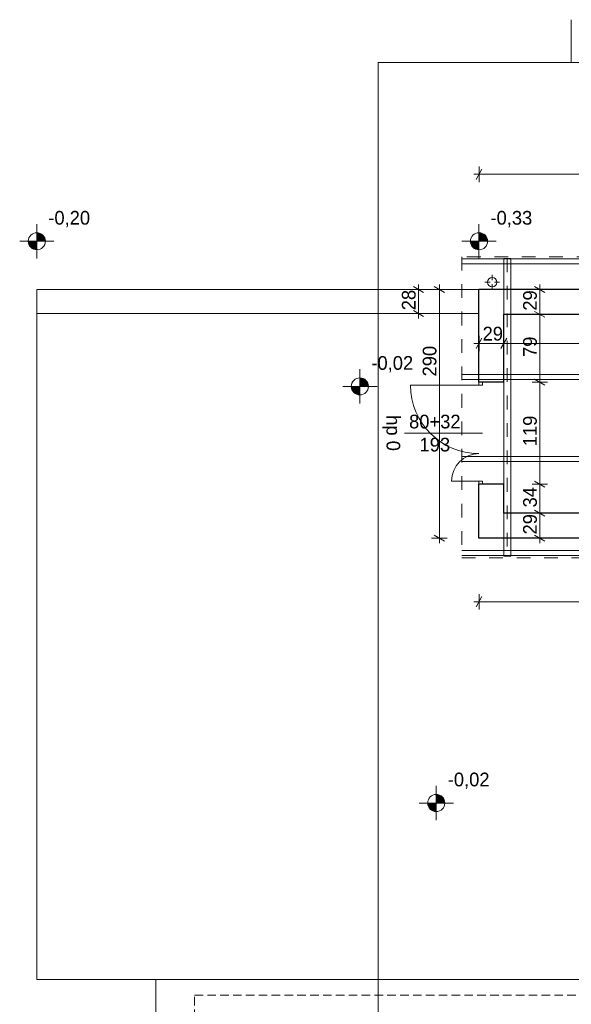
# Model space of a CAD drawing. Extents: x -686885 to -413214, y -23370 to 153194.
# Tile 66 of 145: x -515158 to -508721, y 36710 to 48194. Entities that reach past the tile are written whole.
import ezdxf

# ---------------------------------------------------------------- set-up
doc = ezdxf.new("R2010")
doc.units = 0
doc.header["$MEASUREMENT"] = 0
doc.linetypes.add('Krawędzie ukryte', pattern=[150, 100, -50])
doc.linetypes.add('Przerywana', pattern=[320, 160, -160])
for name, color, linetype, lineweight in [('ARCH TABELA_Nr_Pióra__21', 7, 'Continuous', 9), ('INWENT DACH_Nr_Pióra__21', 7, 'Continuous', 9), ('INWENT KONST. DREWNIANA_Nr_Pióra__21', 7, 'Continuous', 9), ('INWENT RZĘDNE_Nr_Pióra__21', 7, 'Continuous', 9), ('INWENT TEREN_Nr_Pióra__21', 7, 'Continuous', 9), ('INWENT WYMIARY_Nr_Pióra__21', 7, 'Continuous', 9), ('INWENT. DRZWI_Nr_Pióra__5', 7, 'Continuous', 13), ('INWENT. OKNA_Nr_Pióra__21', 7, 'Continuous', 9), ('INWENT. OKNA_Nr_Pióra__5', 7, 'Continuous', 13), ('INWENT.ŚCIANY_Nr_Pióra__1', 7, 'Continuous', 25), ('INWENT.ŚCIANY_Nr_Pióra__21', 7, 'Continuous', 9)]:
    doc.layers.add(name, color=color, linetype=linetype, lineweight=lineweight)
doc.layers.add('INWENT KONST. DREWNIANA_Nr_Pióra__2', color=7, linetype='Continuous', lineweight=13, true_color=0x7f7f7f)
doc.layers.add('INWENT RZĘDNE', color=7, linetype='Continuous')
doc.layers.add('INWENT WYMIARY', color=7, linetype='Continuous')
doc.styles.add('GENERATED_STYLE_1', font='txt')
doc.styles.add('GENERATED_STYLE_2', font='txt')
doc.styles.add('GENERATED_STYLE_6', font='txt')
doc.dimstyles.new('GENERATED_STYLE__1', dxfattribs={"dimtxt": 160.000002, "dimasz": 91.2, "dimexe": 0.18, "dimexo": 0, "dimgap": 0.09, "dimtad": 1, "dimtih": 1, "dimtoh": 1, "dimdec": 0, "dimlfac": 0.1, "dimzin": 0, "dimdsep": 46, "dimtxsty": 'GENERATED_STYLE_1', "dimblk": 'ARROWHEAD_2', "dimblk1": 'ARROWHEAD_2', "dimblk2": 'ARROWHEAD_2', "dimcen": 0.09, "dimclrd": 7, "dimclre": 7, "dimclrt": 7, "dimazin": 0, "dimtfac": 1, "dimtdec": 4, "dimtmove": 0, "dimatfit": 3, "dimfxl": 0, "dimtolj": 1, "dimtzin": 0, "dimarcsym": 0})
doc.dimstyles.new('GENERATED_STYLE__3', dxfattribs={"dimtxt": 160.000002, "dimasz": 91.2, "dimexe": 0.18, "dimexo": 0, "dimgap": 0.09, "dimtad": 1, "dimdec": 0, "dimlfac": 0.1, "dimzin": 0, "dimdsep": 46, "dimtxsty": 'GENERATED_STYLE_1', "dimblk": 'ARROWHEAD_2', "dimblk1": 'ARROWHEAD_2', "dimblk2": 'ARROWHEAD_2', "dimcen": 0.09, "dimclrd": 7, "dimclre": 7, "dimclrt": 7, "dimazin": 0, "dimtfac": 1, "dimtdec": 4, "dimtmove": 0, "dimatfit": 3, "dimfxl": 0, "dimtolj": 1, "dimtzin": 0, "dimarcsym": 0})
doc.dimstyles.new('GENERATED_STYLE__4', dxfattribs={"dimtxt": 160.000002, "dimasz": 91.2, "dimexe": 0.18, "dimexo": 0, "dimgap": 0.09, "dimtad": 1, "dimdec": 0, "dimlfac": 0.1, "dimzin": 0, "dimdsep": 46, "dimtxsty": 'GENERATED_STYLE_1', "dimblk": 'ARROWHEAD_2', "dimblk1": 'ARROWHEAD_2', "dimblk2": 'ARROWHEAD_2', "dimcen": 0.09, "dimclrd": 7, "dimclre": 7, "dimclrt": 7, "dimazin": 0, "dimtfac": 1, "dimtdec": 4, "dimtmove": 2, "dimatfit": 3, "dimfxl": 0, "dimtolj": 1, "dimtzin": 0, "dimarcsym": 0})

# ---------------------------------------------------------------- blocks, each defined once
blk = doc.blocks.new('*D213')
at = {"layer": 'INWENT WYMIARY_Nr_Pióra__21', "linetype": 'Continuous'}
for p, q in [((-509764, 44478), (-509833, 44358)), ((-509798, 44328), (-509798, 44508)), ((-509474, 44478), (-509543, 44358)), ((-509508, 44328), (-509508, 44508)), ((-509857, 44418), (-509798, 44418)), ((-509798, 44418), (-509508, 44418))]:
    blk.add_line(p, q, dxfattribs=at)
at = {"layer": 'INWENT WYMIARY_Nr_Pióra__21', "char_height": 160, "attachment_point": 7, "style": 'GENERATED_STYLE_1'}
for s, insert in [('{29}', (-509756, 44450)), ('{261}', (-508357, 44450))]:
    blk.add_mtext(s, dxfattribs=dict(at, insert=insert))
blk = doc.blocks.new('ARROWHEAD_2')
at = {"color": 0, "linetype": 'Continuous', "lineweight": 0}
for p, q in [((0, 0), (-1, 0)), ((-0.38, -0.66), (0.38, 0.66))]:
    blk.add_line(p, q, dxfattribs=at)
blk = doc.blocks.new('*D214')
at = {"layer": 'INWENT WYMIARY_Nr_Pióra__21', "linetype": 'Continuous'}
for p, q in [((-509474, 44478), (-509543, 44358)), ((-509508, 44328), (-509508, 44508)), ((-506933, 44358), (-506864, 44478)), ((-506898, 44328), (-506898, 44508)), ((-509508, 44418), (-506898, 44418)), ((-506898, 44418), (-506840, 44418))]:
    blk.add_line(p, q, dxfattribs=at)
at = {"layer": 'INWENT WYMIARY_Nr_Pióra__21', "char_height": 160, "attachment_point": 7, "style": 'GENERATED_STYLE_1'}
for s, insert in [('{29}', (-509756, 44450)), ('{261}', (-508357, 44450))]:
    blk.add_mtext(s, dxfattribs=dict(at, insert=insert))
blk = doc.blocks.new('*D218')
at = {"layer": 'INWENT WYMIARY_Nr_Pióra__21', "linetype": 'Continuous'}
for p, q in [((-508999, 42438), (-509179, 42438)), ((-509149, 42472), (-509029, 42403)), ((-509089, 42148), (-509089, 42438)), ((-508999, 42148), (-509179, 42148)), ((-509149, 42182), (-509029, 42113)), ((-509089, 42089), (-509089, 42148))]:
    blk.add_line(p, q, dxfattribs=at)
at = {"layer": 'INWENT WYMIARY_Nr_Pióra__21', "char_height": 160, "attachment_point": 7, "rotation": 90, "style": 'GENERATED_STYLE_1'}
for s, insert in [('{29}', (-509121, 44800)), ('{79}', (-509121, 44260)), ('{119}', (-509121, 43219)), ('{34}', (-509121, 42505)), ('{29}', (-509121, 42190))]:
    blk.add_mtext(s, dxfattribs=dict(at, insert=insert))
blk = doc.blocks.new('*D219')
at = {"layer": 'INWENT WYMIARY_Nr_Pióra__21', "linetype": 'Continuous'}
for p, q in [((-508999, 42778), (-509179, 42778)), ((-509149, 42812), (-509029, 42743)), ((-509089, 42438), (-509089, 42778)), ((-508999, 42438), (-509179, 42438)), ((-509149, 42472), (-509029, 42403))]:
    blk.add_line(p, q, dxfattribs=at)
at = {"layer": 'INWENT WYMIARY_Nr_Pióra__21', "char_height": 160, "attachment_point": 7, "rotation": 90, "style": 'GENERATED_STYLE_1'}
for s, insert in [('{29}', (-509121, 44800)), ('{79}', (-509121, 44260)), ('{119}', (-509121, 43219)), ('{34}', (-509121, 42505)), ('{29}', (-509121, 42190))]:
    blk.add_mtext(s, dxfattribs=dict(at, insert=insert))
blk = doc.blocks.new('*D220')
at = {"layer": 'INWENT WYMIARY_Nr_Pióra__21', "linetype": 'Continuous'}
for p, q in [((-509149, 44002), (-509029, 43933)), ((-508999, 43968), (-509179, 43968)), ((-509089, 42778), (-509089, 43968)), ((-508999, 42778), (-509179, 42778)), ((-509149, 42812), (-509029, 42743))]:
    blk.add_line(p, q, dxfattribs=at)
at = {"layer": 'INWENT WYMIARY_Nr_Pióra__21', "char_height": 160, "attachment_point": 7, "rotation": 90, "style": 'GENERATED_STYLE_1'}
for s, insert in [('{29}', (-509121, 44800)), ('{79}', (-509121, 44260)), ('{119}', (-509121, 43219)), ('{34}', (-509121, 42505)), ('{29}', (-509121, 42190))]:
    blk.add_mtext(s, dxfattribs=dict(at, insert=insert))
blk = doc.blocks.new('*D221')
at = {"layer": 'INWENT WYMIARY_Nr_Pióra__21', "linetype": 'Continuous'}
for p, q in [((-509149, 44792), (-509029, 44723)), ((-508999, 44758), (-509179, 44758)), ((-509089, 43968), (-509089, 44758)), ((-509149, 44002), (-509029, 43933)), ((-508999, 43968), (-509179, 43968))]:
    blk.add_line(p, q, dxfattribs=at)
at = {"layer": 'INWENT WYMIARY_Nr_Pióra__21', "char_height": 160, "attachment_point": 7, "rotation": 90, "style": 'GENERATED_STYLE_1'}
for s, insert in [('{29}', (-509121, 44800)), ('{79}', (-509121, 44260)), ('{119}', (-509121, 43219)), ('{34}', (-509121, 42505)), ('{29}', (-509121, 42190))]:
    blk.add_mtext(s, dxfattribs=dict(at, insert=insert))
blk = doc.blocks.new('*D222')
at = {"layer": 'INWENT WYMIARY_Nr_Pióra__21', "linetype": 'Continuous'}
for p, q in [((-508999, 45048), (-509179, 45048)), ((-509029, 45013), (-509149, 45082)), ((-509089, 45048), (-509089, 45106)), ((-509089, 44758), (-509089, 45048)), ((-509149, 44792), (-509029, 44723)), ((-508999, 44758), (-509179, 44758))]:
    blk.add_line(p, q, dxfattribs=at)
at = {"layer": 'INWENT WYMIARY_Nr_Pióra__21', "char_height": 160, "attachment_point": 7, "rotation": 90, "style": 'GENERATED_STYLE_1'}
for s, insert in [('{29}', (-509121, 44800)), ('{79}', (-509121, 44260)), ('{119}', (-509121, 43219)), ('{34}', (-509121, 42505)), ('{29}', (-509121, 42190))]:
    blk.add_mtext(s, dxfattribs=dict(at, insert=insert))
blk = doc.blocks.new('*D223')
at = {"layer": 'INWENT WYMIARY_Nr_Pióra__21', "linetype": 'Continuous'}
for p, q in [((-510171, 45048), (-510351, 45048)), ((-510201, 45013), (-510321, 45082)), ((-510261, 45048), (-510261, 45106)), ((-510261, 42148), (-510261, 45048)), ((-510171, 42148), (-510351, 42148)), ((-510321, 42182), (-510201, 42113)), ((-510261, 42089), (-510261, 42148))]:
    blk.add_line(p, q, dxfattribs=at)
at = {"layer": 'INWENT WYMIARY_Nr_Pióra__21', "insert": (-510293, 44033), "char_height": 160, "attachment_point": 7, "rotation": 90, "style": 'GENERATED_STYLE_1'}
blk.add_mtext('{290}', dxfattribs=at)
blk = doc.blocks.new('*D224')
at = {"layer": 'INWENT WYMIARY_Nr_Pióra__21', "linetype": 'Continuous'}
for p, q in [((-510414, 45048), (-510594, 45048)), ((-510444, 45013), (-510564, 45082)), ((-510504, 45048), (-510504, 45106)), ((-510504, 44768), (-510504, 45048)), ((-510564, 44802), (-510444, 44733)), ((-510414, 44768), (-510594, 44768)), ((-510504, 44709), (-510504, 44768))]:
    blk.add_line(p, q, dxfattribs=at)
at = {"layer": 'INWENT WYMIARY_Nr_Pióra__21', "insert": (-510536, 44805), "char_height": 160, "attachment_point": 7, "rotation": 90, "style": 'GENERATED_STYLE_1'}
blk.add_mtext('{28}', dxfattribs=at)
blk = doc.blocks.new('*D225')
at = {"layer": 'INWENT WYMIARY_Nr_Pióra__21', "linetype": 'Continuous'}
for p, q in [((-509764, 46451), (-509833, 46331)), ((-509798, 46301), (-509798, 46481)), ((-488849, 46451), (-488918, 46331)), ((-488883, 46301), (-488883, 46481)), ((-509857, 46391), (-509798, 46391)), ((-509798, 46391), (-488883, 46391))]:
    blk.add_line(p, q, dxfattribs=at)
at = {"layer": 'INWENT WYMIARY_Nr_Pióra__21', "char_height": 160, "attachment_point": 7, "style": 'GENERATED_STYLE_1'}
for s, insert in [('{2\xa0092}', (-499571, 46423)), ('{1\xa0686}', (-480684, 46423))]:
    blk.add_mtext(s, dxfattribs=dict(at, insert=insert))
blk = doc.blocks.new('*D226')
at = {"layer": 'INWENT WYMIARY_Nr_Pióra__21', "linetype": 'Continuous'}
for p, q in [((-488849, 46451), (-488918, 46331)), ((-488883, 46301), (-488883, 46481)), ((-472058, 46331), (-471989, 46451)), ((-472023, 46301), (-472023, 46481)), ((-488883, 46391), (-472023, 46391)), ((-472023, 46391), (-471965, 46391))]:
    blk.add_line(p, q, dxfattribs=at)
at = {"layer": 'INWENT WYMIARY_Nr_Pióra__21', "char_height": 160, "attachment_point": 7, "style": 'GENERATED_STYLE_1'}
for s, insert in [('{2\xa0092}', (-499571, 46423)), ('{1\xa0686}', (-480684, 46423))]:
    blk.add_mtext(s, dxfattribs=dict(at, insert=insert))
blk = doc.blocks.new('*D274')
at = {"layer": 'INWENT WYMIARY_Nr_Pióra__21', "linetype": 'Continuous'}
for p, q in [((-509764, 41465), (-509833, 41345)), ((-509798, 41315), (-509798, 41495)), ((-506933, 41345), (-506864, 41465)), ((-506898, 41315), (-506898, 41495)), ((-509857, 41405), (-509798, 41405)), ((-509798, 41405), (-506898, 41405)), ((-506898, 41405), (-506840, 41405))]:
    blk.add_line(p, q, dxfattribs=at)
at = {"layer": 'INWENT WYMIARY_Nr_Pióra__21', "insert": (-508502, 41437), "char_height": 160, "attachment_point": 7, "style": 'GENERATED_STYLE_1'}
blk.add_mtext('{290}', dxfattribs=at)
blk = doc.blocks.new('*D277')
at = {"layer": 'INWENT WYMIARY_Nr_Pióra__21', "linetype": 'Continuous'}
for p, q in [((-509764, 31369), (-509833, 31249)), ((-509798, 31219), (-509798, 31399)), ((-472058, 31249), (-471989, 31369)), ((-472023, 31219), (-472023, 31399)), ((-509857, 31309), (-509798, 31309)), ((-509798, 31309), (-472023, 31309)), ((-472023, 31309), (-471965, 31309))]:
    blk.add_line(p, q, dxfattribs=at)
at = {"layer": 'INWENT WYMIARY_Nr_Pióra__21', "insert": (-491141, 31341), "char_height": 160, "attachment_point": 7, "style": 'GENERATED_STYLE_1'}
blk.add_mtext('{3\xa0778}', dxfattribs=at)
blk = doc.blocks.new('Koty wysokościowe_13', base_point=(-510297, 39057))
at = {"layer": 'INWENT RZĘDNE_Nr_Pióra__21', "linetype": 'Continuous'}
for points in [[(-510297, 39057), (-510397, 39057), (-510389, 39019), (-510368, 38987), (-510335, 38965), (-510297, 38957)], [(-510297, 39057), (-510197, 39057), (-510204, 39096), (-510226, 39128), (-510259, 39150), (-510297, 39157)]]:
    blk.add_hatch(color=256, dxfattribs=at).paths.add_polyline_path(points, flags=0)
for p, q in [((-510297, 38857), (-510297, 39257)), ((-510497, 39057), (-510097, 39057))]:
    blk.add_line(p, q, dxfattribs=at)
blk.add_circle((-510297, 39057), 100, dxfattribs=at)
at = {"layer": 'INWENT RZĘDNE_Nr_Pióra__21', "insert": (-510163, 39222), "char_height": 160, "attachment_point": 7, "style": 'GENERATED_STYLE_2'}
blk.add_mtext('{-0,02}', dxfattribs=at)
blk = doc.blocks.new('Koty wysokościowe_16', base_point=(-511188, 43917))
at = {"layer": 'INWENT RZĘDNE_Nr_Pióra__21', "linetype": 'Continuous'}
for points in [[(-511188, 43917), (-511088, 43917), (-511096, 43955), (-511118, 43988), (-511150, 44009), (-511188, 44017)], [(-511188, 43917), (-511288, 43917), (-511281, 43879), (-511259, 43846), (-511226, 43824), (-511188, 43817)]]:
    blk.add_hatch(color=256, dxfattribs=at).paths.add_polyline_path(points, flags=0)
for p, q in [((-511188, 43717), (-511188, 44117)), ((-511388, 43917), (-510988, 43917))]:
    blk.add_line(p, q, dxfattribs=at)
blk.add_circle((-511188, 43917), 100, dxfattribs=at)
at = {"layer": 'INWENT RZĘDNE_Nr_Pióra__21', "insert": (-511054, 44081), "char_height": 160, "attachment_point": 7, "style": 'GENERATED_STYLE_2'}
blk.add_mtext('{-0,02}', dxfattribs=at)
blk = doc.blocks.new('Koty wysokościowe_21', base_point=(-514958, 45610))
at = {"layer": 'INWENT RZĘDNE_Nr_Pióra__21', "linetype": 'Continuous'}
for points in [[(-514958, 45610), (-514858, 45610), (-514866, 45648), (-514888, 45681), (-514920, 45702), (-514958, 45710)], [(-514958, 45610), (-515058, 45610), (-515051, 45572), (-515029, 45539), (-514997, 45517), (-514958, 45510)]]:
    blk.add_hatch(color=256, dxfattribs=at).paths.add_polyline_path(points, flags=0)
for p, q in [((-514958, 45410), (-514958, 45810)), ((-515158, 45610), (-514758, 45610))]:
    blk.add_line(p, q, dxfattribs=at)
blk.add_circle((-514958, 45610), 100, dxfattribs=at)
at = {"layer": 'INWENT RZĘDNE_Nr_Pióra__21', "insert": (-514824, 45774), "char_height": 160, "attachment_point": 7, "style": 'GENERATED_STYLE_2'}
blk.add_mtext('{-0,20}', dxfattribs=at)
blk = doc.blocks.new('Koty wysokościowe_22', base_point=(-509798, 45610))
at = {"layer": 'INWENT RZĘDNE_Nr_Pióra__21', "linetype": 'Continuous'}
for points in [[(-509798, 45610), (-509698, 45610), (-509706, 45648), (-509728, 45681), (-509760, 45702), (-509798, 45710)], [(-509798, 45610), (-509898, 45610), (-509891, 45572), (-509869, 45539), (-509837, 45517), (-509798, 45510)]]:
    blk.add_hatch(color=256, dxfattribs=at).paths.add_polyline_path(points, flags=0)
for p, q in [((-509798, 45410), (-509798, 45810)), ((-509998, 45610), (-509598, 45610))]:
    blk.add_line(p, q, dxfattribs=at)
blk.add_circle((-509798, 45610), 100, dxfattribs=at)
at = {"layer": 'INWENT RZĘDNE_Nr_Pióra__21', "insert": (-509664, 45774), "char_height": 160, "attachment_point": 7, "style": 'GENERATED_STYLE_2'}
blk.add_mtext('{-0,33}', dxfattribs=at)

msp = doc.modelspace()

# ---------------------------------------------------------------- linework, layer by layer
at = {"layer": 'ARCH TABELA_Nr_Pióra__21', "linetype": 'Continuous'}
for p, q in [((-508723.3, 47694.2), (-508723.3, 48194.2)), ((-508723.3, 47694.2), (-508723.3, 48194.2)), ((-510973.3, 47694.2), (-470223.3, 47694.2)), ((-510973.3, 47694.2), (-510973.3, 19244.2))]:
    msp.add_line(p, q, dxfattribs=at)
at = {"layer": 'INWENT DACH_Nr_Pióra__21', "linetype": 'Przerywana'}
for p, q in [((-506898.3, 45428.9), (-509998.3, 45428.9)), ((-509998.3, 45428.9), (-509998.3, 41918.2)), ((-509998.3, 41918.2), (-506898.3, 41918.2))]:
    msp.add_line(p, q, dxfattribs=at)
at = {"layer": 'INWENT DACH_Nr_Pióra__21', "linetype": 'Continuous'}
for p, q in [((-509643.3, 45157.6), (-509643.3, 45217.6)), ((-509668.3, 45132.6), (-509728.3, 45132.6)), ((-509643.3, 45107.6), (-509643.3, 45047.6)), ((-509618.3, 45132.6), (-509558.3, 45132.6))]:
    msp.add_line(p, q, dxfattribs=at)
msp.add_circle((-509643.3, 45132.6), 55, dxfattribs=at)
at = {"layer": 'INWENT KONST. DREWNIANA_Nr_Pióra__2', "linetype": 'Continuous'}
for p, q in [((-509998.3, 45406.7), (-506898.3, 45406.7)), ((-509508.3, 45408.9), (-509508.3, 41938.2)), ((-509428.3, 45408.9), (-509508.3, 45408.9)), ((-509428.3, 41938.2), (-509428.3, 45408.9)), ((-509998.3, 45346.7), (-506898.3, 45346.7)), ((-509998.3, 44057), (-506898.3, 44057)), ((-509998.3, 43997), (-506898.3, 43997)), ((-509998.3, 43100.4), (-506898.3, 43100.4)), ((-509998.3, 43040.4), (-506898.3, 43040.4)), ((-509998.3, 42004.8), (-506898.3, 42004.8)), ((-509998.3, 41944.8), (-506898.3, 41944.8)), ((-509508.3, 41938.2), (-509428.3, 41938.2))]:
    msp.add_line(p, q, dxfattribs=at)
at = {"layer": 'INWENT KONST. DREWNIANA_Nr_Pióra__21', "linetype": 'Przerywana'}
msp.add_line((-509468.3, 45408.9), (-509468.3, 41938.2), dxfattribs=at)
at = {"layer": 'INWENT KONST. DREWNIANA_Nr_Pióra__21', "linetype": 'Krawędzie ukryte'}
for p, q in [((-513118.3, 36817.6), (-498038.3, 36817.6)), ((-513118.3, 33397.6), (-513118.3, 36817.6))]:
    msp.add_line(p, q, dxfattribs=at)
at = {"layer": 'INWENT TEREN_Nr_Pióra__21', "linetype": 'Continuous'}
for p, q in [((-514958.3, 36997.6), (-514958.3, 44767.6)), ((-498038.3, 36997.6), (-514958.3, 36997.6)), ((-513568.3, 33227.6), (-513568.3, 36997.6))]:
    msp.add_line(p, q, dxfattribs=at)
at = {"layer": 'INWENT. DRZWI_Nr_Pióra__5', "linetype": 'Continuous'}
for p, q in [((-509798.3, 43932.6), (-510598.3, 43932.6)), ((-509798.3, 43932.6), (-509798.3, 43967.6)), ((-509798.3, 43967.6), (-509758.3, 43967.6)), ((-509758.3, 43932.6), (-509798.3, 43932.6)), ((-509758.3, 43967.6), (-509758.3, 43932.6)), ((-509798.3, 42812.6), (-510118.3, 42812.6)), ((-509798.3, 42777.6), (-509798.3, 42812.6)), ((-509798.3, 42812.6), (-509758.3, 42812.6)), ((-509758.3, 42777.6), (-509798.3, 42777.6)), ((-509758.3, 42812.6), (-509758.3, 42777.6))]:
    msp.add_line(p, q, dxfattribs=at)
for centre, radius, start, end in [((-509798.3, 43932.6), 800, 180, 270), ((-509798.3, 42812.6), 320, 90, 180)]:
    msp.add_arc(centre, radius, start, end, dxfattribs=at)
at = {"layer": 'INWENT. OKNA_Nr_Pióra__5', "linetype": 'Continuous'}
msp.add_line((-509758.3, 43372.6), (-510668.3, 43372.6), dxfattribs=at)
at = {"layer": 'INWENT.ŚCIANY_Nr_Pióra__1', "linetype": 'Continuous'}
for p, q in [((-506478.3, 45047.6), (-509798.3, 45047.6)), ((-509798.3, 43967.6), (-509798.3, 45047.6)), ((-509508.3, 43967.6), (-509508.3, 44757.6)), ((-509508.3, 44757.6), (-506898.3, 44757.6)), ((-509508.3, 43967.6), (-509798.3, 43967.6)), ((-509798.3, 42147.6), (-509798.3, 42777.6)), ((-509508.3, 42777.6), (-509798.3, 42777.6)), ((-509508.3, 42437.6), (-509508.3, 42777.6)), ((-506898.3, 42437.6), (-509508.3, 42437.6)), ((-506898.3, 42147.6), (-509798.3, 42147.6))]:
    msp.add_line(p, q, dxfattribs=at)
at = {"layer": 'INWENT.ŚCIANY_Nr_Pióra__21', "linetype": 'Continuous'}
for p, q in [((-509798.3, 45047.6), (-514958.3, 45047.6)), ((-514958.3, 45047.6), (-514958.3, 44767.6)), ((-514958.3, 44767.6), (-509798.3, 44767.6))]:
    msp.add_line(p, q, dxfattribs=at)

# ---------------------------------------------------------------- block references
at = {"layer": 'INWENT RZĘDNE'}
for name, p in [('Koty wysokościowe_21', (-514958.3, 45609.8)), ('Koty wysokościowe_22', (-509798.3, 45609.8)), ('Koty wysokościowe_16', (-511188.2, 43916.8)), ('Koty wysokościowe_13', (-510296.8, 39057.4))]:
    msp.add_blockref(name, p, dxfattribs=at)

# ---------------------------------------------------------------- texts
at = {"layer": 'INWENT. OKNA_Nr_Pióra__21', "linetype": 'Continuous', "insert": (-510717.7, 43372.6), "char_height": 160, "attachment_point": 2, "rotation": 270, "style": 'GENERATED_STYLE_6'}
msp.add_mtext('{hp 0}', dxfattribs=at)
at = {"layer": 'INWENT. OKNA_Nr_Pióra__21', "linetype": 'Continuous', "insert": (-510313.7, 43586.8), "char_height": 160, "width": 709.227, "attachment_point": 2, "line_spacing_factor": 1.008016, "style": 'GENERATED_STYLE_6'}
msp.add_mtext('{80+32\\P193}', dxfattribs=at)

# ---------------------------------------------------------------- dimensions: what is measured, and where the dimension line sits
at = {"layer": 'INWENT WYMIARY', "linetype": 'Continuous'}
for base, p1, p2, picture, middle in [((-509798.3251087, 46390.831841), (-509798.3251087, 45047.6315772), (-488883.3251087, 44937.6315772), '*D225', (-499297.6715053, 46502.8318426)), ((-509798.3, 46390.8), (-488883.3, 44937.6), (-472023.3, 44937.6), '*D226', (-480410.2, 46502.8)), ((-509798.3, 44418.3), (-509798.3, 44541.4), (-509508.3, 44559), '*D213', (-509634.3, 44530.3)), ((-509798.3, 44418.3), (-509508.3, 44559), (-506898.3, 44435.9), '*D214', (-508174.8, 44530.3)), ((-509798.3, 41405.4), (-509798.3, 42147.6), (-506898.3, 42147.6), '*D274', (-508319.8, 41517.4)), ((-509798.3251087, 31309.4812002), (-509798.3251087, 42147.6315772), (-472023.3251087, 32857.6315772), '*D277', (-490867.6715053, 31421.4812019))]:
    dim = msp.add_linear_dim(base=base, p1=p1, p2=p2, dimstyle='GENERATED_STYLE__1', dxfattribs=at)
    dim.commit()
    dim.dimension.update_dxf_attribs({"geometry": picture, "text_midpoint": middle})
for base, p1, p2, dimstyle, picture, middle in [((-510504.1, 44767.6), (-509643, 44767.6), (-509592.3, 45047.6), 'GENERATED_STYLE__3', '*D224', (-510616.1, 44926.6)), ((-510260.5, 42147.6), (-509798.3, 42147.6), (-509798.3, 45047.6), 'GENERATED_STYLE__4', '*D223', (-510372.5, 44215)), ((-509088.7, 42147.6), (-509190, 42437.6), (-509508.3, 42777.6), 'GENERATED_STYLE__3', '*D219', (-509200.7, 42626.6)), ((-509088.7, 42147.6), (-509508.3, 42777.6), (-509508.3, 43967.6), 'GENERATED_STYLE__3', '*D220', (-509200.7, 43393.1)), ((-509088.7, 42147.6), (-509508.3, 43967.6), (-509239.8, 44757.6), 'GENERATED_STYLE__3', '*D221', (-509200.7, 44381.6)), ((-509088.7, 42147.6), (-509239.8, 44757.6), (-509156.2, 45047.6), 'GENERATED_STYLE__3', '*D222', (-509200.7, 44921.6)), ((-509088.7, 42147.6), (-509190, 42147.6), (-509190, 42437.6), 'GENERATED_STYLE__3', '*D218', (-509200.7, 42311.6))]:
    dim = msp.add_linear_dim(base=base, p1=p1, p2=p2, angle=90, dimstyle=dimstyle, dxfattribs=at)
    dim.commit()
    dim.dimension.update_dxf_attribs({"geometry": picture, "text_midpoint": middle})

doc.saveas('drawing.dxf')
